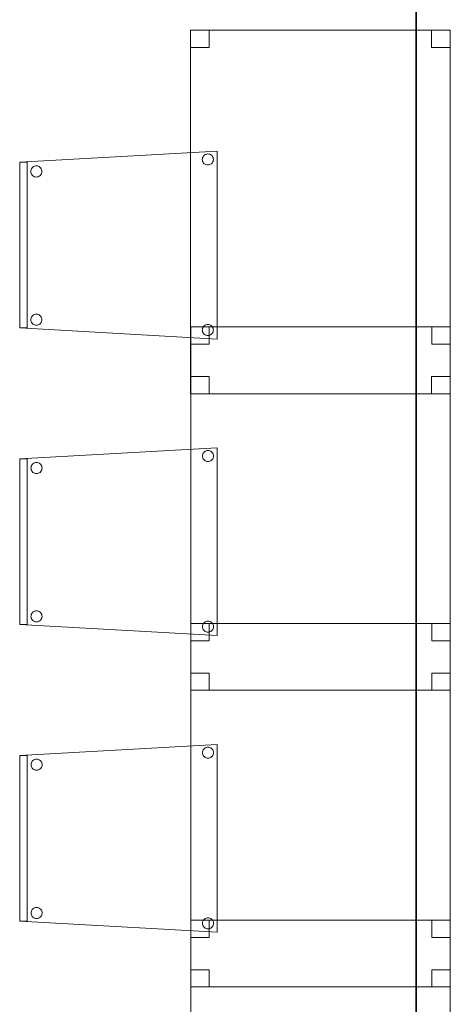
# Model space of a CAD drawing. Header units: metres. Extents: x 391.1 to 430.4, y 12.7 to 28.4.
# Tile 22 of 168: x 399.7 to 400.8, y 14.9 to 17.5. Entities that reach past the tile are written whole.
import ezdxf

# ---------------------------------------------------------------- set-up
doc = ezdxf.new("R2010")
doc.units = ezdxf.units.M
doc.layers.add('01_SUELOS', color=7, linetype='Continuous', lineweight=25, true_color=0x007f00)
doc.layers.add('02_MOBILIARIO', color=7, linetype='Continuous', lineweight=18)
doc.layers.add('A-DETL-____-MBND', color=7, linetype='Continuous', lineweight=18)

# ---------------------------------------------------------------- blocks, each defined once
blk = doc.blocks.new('Family - Forjat PS-1-153576-02_PCI_P0')
at = {"layer": '01_SUELOS', "color": 9, "true_color": 0xaad4aa}
for p, q in [((9.3567, 0), (9.3567, 14.0532)), ((9.3567, 14.0532), (9.3567, 0))]:
    blk.add_line(p, q, dxfattribs=at)
blk = doc.blocks.new('Family - Taula 80X70_PB-155372-02_PCI_P0')
at = {"layer": 'A-DETL-____-MBND', "color": 253, "true_color": 0xaaaaaa}
for p, q in [((0, 0), (0, 0.98)), ((0, 0.98), (0.7001, 0.98)), ((0.7001, 0.98), (0, 0.98)), ((0, 0.98), (0, 0)), ((0, 0.9336), (0, 0.98)), ((0, 0.98), (0.05, 0.98)), ((0.05, 0.98), (0, 0.98)), ((0, 0.98), (0, 0.9336)), ((0.05, 0.98), (0.05, 0.9336)), ((0.05, 0.9336), (0.05, 0.98)), ((0.6501, 0.9336), (0.6501, 0.98)), ((0.6501, 0.98), (0.7001, 0.98)), ((0.7001, 0.98), (0.6501, 0.98)), ((0.6501, 0.98), (0.6501, 0.9336)), ((0.7001, 0.98), (0.7001, 0)), ((0.7001, 0), (0.7001, 0.98)), ((0.7001, 0.98), (0.7001, 0.9336)), ((0.7001, 0.9336), (0.7001, 0.98)), ((0.05, 0.9336), (0, 0.9336)), ((0, 0.9336), (0.05, 0.9336)), ((0.7001, 0.9336), (0.6501, 0.9336)), ((0.6501, 0.9336), (0.7001, 0.9336)), ((0, 0), (0, 0.0464)), ((0, 0.0464), (0.05, 0.0464)), ((0.05, 0.0464), (0, 0.0464)), ((0, 0.0464), (0, 0)), ((0.05, 0.0464), (0.05, 0)), ((0.05, 0), (0.05, 0.0464)), ((0.6501, 0), (0.6501, 0.0464)), ((0.6501, 0.0464), (0.7001, 0.0464)), ((0.7001, 0.0464), (0.6501, 0.0464)), ((0.6501, 0.0464), (0.6501, 0)), ((0.7001, 0.0464), (0.7001, 0)), ((0.7001, 0), (0.7001, 0.0464)), ((0.7001, 0), (0, 0)), ((0.05, 0), (0, 0)), ((0, 0), (0.05, 0)), ((0.7001, 0), (0.6501, 0)), ((0.6501, 0), (0.7001, 0)), ((0, 0), (0.7001, 0))]:
    blk.add_line(p, q, dxfattribs=at)
blk = doc.blocks.new('Family - Taula 80X70_PB-155393-02_PCI_P0')
at = {"layer": 'A-DETL-____-MBND', "color": 253, "true_color": 0xaaaaaa}
for p, q in [((0, 0), (0, 0.98)), ((0, 0.98), (0.7001, 0.98)), ((0.7001, 0.98), (0, 0.98)), ((0, 0.98), (0, 0)), ((0, 0.9336), (0, 0.98)), ((0, 0.98), (0.05, 0.98)), ((0.05, 0.98), (0, 0.98)), ((0, 0.98), (0, 0.9336)), ((0.05, 0.98), (0.05, 0.9336)), ((0.05, 0.9336), (0.05, 0.98)), ((0.6501, 0.9336), (0.6501, 0.98)), ((0.6501, 0.98), (0.7001, 0.98)), ((0.7001, 0.98), (0.6501, 0.98)), ((0.6501, 0.98), (0.6501, 0.9336)), ((0.7001, 0.98), (0.7001, 0)), ((0.7001, 0), (0.7001, 0.98)), ((0.7001, 0.98), (0.7001, 0.9336)), ((0.7001, 0.9336), (0.7001, 0.98)), ((0.05, 0.9336), (0, 0.9336)), ((0, 0.9336), (0.05, 0.9336)), ((0.7001, 0.9336), (0.6501, 0.9336)), ((0.6501, 0.9336), (0.7001, 0.9336)), ((0, 0), (0, 0.0464)), ((0, 0.0464), (0.05, 0.0464)), ((0.05, 0.0464), (0, 0.0464)), ((0, 0.0464), (0, 0)), ((0.05, 0.0464), (0.05, 0)), ((0.05, 0), (0.05, 0.0464)), ((0.6501, 0), (0.6501, 0.0464)), ((0.6501, 0.0464), (0.7001, 0.0464)), ((0.7001, 0.0464), (0.6501, 0.0464)), ((0.6501, 0.0464), (0.6501, 0)), ((0.7001, 0.0464), (0.7001, 0)), ((0.7001, 0), (0.7001, 0.0464)), ((0.7001, 0), (0, 0)), ((0.05, 0), (0, 0)), ((0, 0), (0.05, 0)), ((0.7001, 0), (0.6501, 0)), ((0.6501, 0), (0.7001, 0)), ((0, 0), (0.7001, 0))]:
    blk.add_line(p, q, dxfattribs=at)
blk = doc.blocks.new('Family - Cadira confident_PB-155399-02_PCI_P0')
at = {"layer": 'A-DETL-____-MBND', "color": 253, "true_color": 0xaaaaaa}
for p, q in [((0, 0.4765), (0.5326, 0.5065)), ((0.5326, 0.5065), (0, 0.4765)), ((0.5326, 0.5065), (0.5326, 0)), ((0.5326, 0), (0.5326, 0.5065)), ((0.4926, 0.4842), (0.4928, 0.4868)), ((0.4928, 0.4868), (0.4926, 0.4842)), ((0.4928, 0.4816), (0.4926, 0.4842)), ((0.4926, 0.4842), (0.4928, 0.4816)), ((0.4928, 0.4868), (0.4935, 0.4893)), ((0.4935, 0.4893), (0.4928, 0.4868)), ((0.4935, 0.4791), (0.4928, 0.4816)), ((0.4928, 0.4816), (0.4935, 0.4791)), ((0.4935, 0.4893), (0.4946, 0.4917)), ((0.4946, 0.4917), (0.4935, 0.4893)), ((0.4946, 0.4768), (0.4935, 0.4791)), ((0.4935, 0.4791), (0.4946, 0.4768)), ((0.4946, 0.4917), (0.4961, 0.4938)), ((0.4961, 0.4938), (0.4946, 0.4917)), ((0.4961, 0.4938), (0.4979, 0.4957)), ((0.4979, 0.4957), (0.4961, 0.4938)), ((0.4979, 0.4957), (0.5, 0.4972)), ((0.5, 0.4972), (0.4979, 0.4957)), ((0.5, 0.4972), (0.5024, 0.4983)), ((0.5024, 0.4983), (0.5, 0.4972)), ((0.5024, 0.4983), (0.5049, 0.4989)), ((0.5049, 0.4989), (0.5024, 0.4983)), ((0.5049, 0.4989), (0.5075, 0.4992)), ((0.5075, 0.4992), (0.5049, 0.4989)), ((0.5075, 0.4992), (0.5101, 0.4989)), ((0.5101, 0.4989), (0.5075, 0.4992)), ((0.5101, 0.4989), (0.5126, 0.4983)), ((0.5126, 0.4983), (0.5101, 0.4989)), ((0.5126, 0.4983), (0.515, 0.4972)), ((0.515, 0.4972), (0.5126, 0.4983)), ((0.515, 0.4972), (0.5171, 0.4957)), ((0.5171, 0.4957), (0.515, 0.4972)), ((0.5171, 0.4957), (0.519, 0.4938)), ((0.519, 0.4938), (0.5171, 0.4957)), ((0.519, 0.4938), (0.5204, 0.4917)), ((0.5204, 0.4917), (0.519, 0.4938)), ((0.5204, 0.4917), (0.5215, 0.4893)), ((0.5215, 0.4893), (0.5204, 0.4917)), ((0.5215, 0.4791), (0.5204, 0.4768)), ((0.5204, 0.4768), (0.5215, 0.4791)), ((0.5215, 0.4893), (0.5222, 0.4868)), ((0.5222, 0.4868), (0.5215, 0.4893)), ((0.5222, 0.4816), (0.5215, 0.4791)), ((0.5215, 0.4791), (0.5222, 0.4816)), ((0.5222, 0.4868), (0.5224, 0.4842)), ((0.5224, 0.4842), (0.5222, 0.4868)), ((0.5224, 0.4842), (0.5222, 0.4816)), ((0.5222, 0.4816), (0.5224, 0.4842)), ((0, 0.4765), (0.02, 0.4765)), ((0, 0.03), (0, 0.4765)), ((0.02, 0.4765), (0, 0.4765)), ((0, 0.4765), (0, 0.03)), ((0, 0.03), (0, 0.4765)), ((0, 0.4765), (0, 0.03)), ((0.02, 0.4765), (0.02, 0.03)), ((0.02, 0.03), (0.02, 0.4765)), ((0.0302, 0.4519), (0.0304, 0.4545)), ((0.0304, 0.4545), (0.0302, 0.4519)), ((0.0304, 0.4493), (0.0302, 0.4519)), ((0.0302, 0.4519), (0.0304, 0.4493)), ((0.0304, 0.4545), (0.0311, 0.457)), ((0.0311, 0.457), (0.0304, 0.4545)), ((0.0311, 0.457), (0.0322, 0.4593)), ((0.0322, 0.4593), (0.0311, 0.457)), ((0.0322, 0.4593), (0.0337, 0.4615)), ((0.0337, 0.4615), (0.0322, 0.4593)), ((0.0337, 0.4615), (0.0355, 0.4633)), ((0.0355, 0.4633), (0.0337, 0.4615)), ((0.0355, 0.4633), (0.0376, 0.4648)), ((0.0376, 0.4648), (0.0355, 0.4633)), ((0.0376, 0.4648), (0.04, 0.4659)), ((0.04, 0.4659), (0.0376, 0.4648)), ((0.04, 0.4659), (0.0425, 0.4666)), ((0.0425, 0.4666), (0.04, 0.4659)), ((0.0425, 0.4666), (0.0451, 0.4668)), ((0.0451, 0.4668), (0.0425, 0.4666)), ((0.0451, 0.4668), (0.0477, 0.4666)), ((0.0477, 0.4666), (0.0451, 0.4668)), ((0.0477, 0.4666), (0.0502, 0.4659)), ((0.0502, 0.4659), (0.0477, 0.4666)), ((0.0502, 0.4659), (0.0526, 0.4648)), ((0.0526, 0.4648), (0.0502, 0.4659)), ((0.0526, 0.4648), (0.0547, 0.4633)), ((0.0547, 0.4633), (0.0526, 0.4648)), ((0.0547, 0.4633), (0.0565, 0.4615)), ((0.0565, 0.4615), (0.0547, 0.4633)), ((0.0565, 0.4615), (0.058, 0.4593)), ((0.058, 0.4593), (0.0565, 0.4615)), ((0.058, 0.4593), (0.0591, 0.457)), ((0.0591, 0.457), (0.058, 0.4593)), ((0.0591, 0.457), (0.0598, 0.4545)), ((0.0598, 0.4545), (0.0591, 0.457)), ((0.0598, 0.4545), (0.06, 0.4519)), ((0.06, 0.4519), (0.0598, 0.4545)), ((0.06, 0.4519), (0.0598, 0.4493)), ((0.0598, 0.4493), (0.06, 0.4519)), ((0.4961, 0.4746), (0.4946, 0.4768)), ((0.4946, 0.4768), (0.4961, 0.4746)), ((0.4979, 0.4728), (0.4961, 0.4746)), ((0.4961, 0.4746), (0.4979, 0.4728)), ((0.5, 0.4713), (0.4979, 0.4728)), ((0.4979, 0.4728), (0.5, 0.4713)), ((0.5024, 0.4702), (0.5, 0.4713)), ((0.5, 0.4713), (0.5024, 0.4702)), ((0.5049, 0.4695), (0.5024, 0.4702)), ((0.5024, 0.4702), (0.5049, 0.4695)), ((0.5075, 0.4693), (0.5049, 0.4695)), ((0.5049, 0.4695), (0.5075, 0.4693)), ((0.5101, 0.4695), (0.5075, 0.4693)), ((0.5075, 0.4693), (0.5101, 0.4695)), ((0.5126, 0.4702), (0.5101, 0.4695)), ((0.5101, 0.4695), (0.5126, 0.4702)), ((0.515, 0.4713), (0.5126, 0.4702)), ((0.5126, 0.4702), (0.515, 0.4713)), ((0.5171, 0.4728), (0.515, 0.4713)), ((0.515, 0.4713), (0.5171, 0.4728)), ((0.519, 0.4746), (0.5171, 0.4728)), ((0.5171, 0.4728), (0.519, 0.4746)), ((0.5204, 0.4768), (0.519, 0.4746)), ((0.519, 0.4746), (0.5204, 0.4768)), ((0.0311, 0.4468), (0.0304, 0.4493)), ((0.0304, 0.4493), (0.0311, 0.4468)), ((0.0322, 0.4444), (0.0311, 0.4468)), ((0.0311, 0.4468), (0.0322, 0.4444)), ((0.0337, 0.4423), (0.0322, 0.4444)), ((0.0322, 0.4444), (0.0337, 0.4423)), ((0.0355, 0.4404), (0.0337, 0.4423)), ((0.0337, 0.4423), (0.0355, 0.4404)), ((0.0376, 0.4389), (0.0355, 0.4404)), ((0.0355, 0.4404), (0.0376, 0.4389)), ((0.04, 0.4378), (0.0376, 0.4389)), ((0.0376, 0.4389), (0.04, 0.4378)), ((0.0425, 0.4372), (0.04, 0.4378)), ((0.04, 0.4378), (0.0425, 0.4372)), ((0.0451, 0.4369), (0.0425, 0.4372)), ((0.0425, 0.4372), (0.0451, 0.4369)), ((0.0477, 0.4372), (0.0451, 0.4369)), ((0.0451, 0.4369), (0.0477, 0.4372)), ((0.0502, 0.4378), (0.0477, 0.4372)), ((0.0477, 0.4372), (0.0502, 0.4378)), ((0.0526, 0.4389), (0.0502, 0.4378)), ((0.0502, 0.4378), (0.0526, 0.4389)), ((0.0547, 0.4404), (0.0526, 0.4389)), ((0.0526, 0.4389), (0.0547, 0.4404)), ((0.0565, 0.4423), (0.0547, 0.4404)), ((0.0547, 0.4404), (0.0565, 0.4423)), ((0.058, 0.4444), (0.0565, 0.4423)), ((0.0565, 0.4423), (0.058, 0.4444)), ((0.0591, 0.4468), (0.058, 0.4444)), ((0.058, 0.4444), (0.0591, 0.4468)), ((0.0598, 0.4493), (0.0591, 0.4468)), ((0.0591, 0.4468), (0.0598, 0.4493)), ((0.0302, 0.0519), (0.0304, 0.0545)), ((0.0304, 0.0545), (0.0302, 0.0519)), ((0.0304, 0.0545), (0.0311, 0.057)), ((0.0311, 0.057), (0.0304, 0.0545)), ((0.0311, 0.057), (0.0322, 0.0593)), ((0.0322, 0.0593), (0.0311, 0.057)), ((0.0322, 0.0593), (0.0337, 0.0615)), ((0.0337, 0.0615), (0.0322, 0.0593)), ((0.0337, 0.0615), (0.0355, 0.0633)), ((0.0355, 0.0633), (0.0337, 0.0615)), ((0.0355, 0.0633), (0.0376, 0.0648)), ((0.0376, 0.0648), (0.0355, 0.0633)), ((0.0376, 0.0648), (0.04, 0.0659)), ((0.04, 0.0659), (0.0376, 0.0648)), ((0.04, 0.0659), (0.0425, 0.0666)), ((0.0425, 0.0666), (0.04, 0.0659)), ((0.0425, 0.0666), (0.0451, 0.0668)), ((0.0451, 0.0668), (0.0425, 0.0666)), ((0.0451, 0.0668), (0.0477, 0.0666)), ((0.0477, 0.0666), (0.0451, 0.0668)), ((0.0477, 0.0666), (0.0502, 0.0659)), ((0.0502, 0.0659), (0.0477, 0.0666)), ((0.0502, 0.0659), (0.0526, 0.0648)), ((0.0526, 0.0648), (0.0502, 0.0659)), ((0.0526, 0.0648), (0.0547, 0.0633)), ((0.0547, 0.0633), (0.0526, 0.0648)), ((0.0547, 0.0633), (0.0565, 0.0615)), ((0.0565, 0.0615), (0.0547, 0.0633)), ((0.0565, 0.0615), (0.058, 0.0593)), ((0.058, 0.0593), (0.0565, 0.0615)), ((0.058, 0.0593), (0.0591, 0.057)), ((0.0591, 0.057), (0.058, 0.0593)), ((0.0591, 0.057), (0.0598, 0.0545)), ((0.0598, 0.0545), (0.0591, 0.057)), ((0.0598, 0.0545), (0.06, 0.0519)), ((0.06, 0.0519), (0.0598, 0.0545)), ((0.02, 0.03), (0, 0.03)), ((0, 0.03), (0.02, 0.03)), ((0.5326, 0), (0, 0.03)), ((0, 0.03), (0.5326, 0)), ((0.0304, 0.0493), (0.0302, 0.0519)), ((0.0302, 0.0519), (0.0304, 0.0493)), ((0.0311, 0.0468), (0.0304, 0.0493)), ((0.0304, 0.0493), (0.0311, 0.0468)), ((0.0322, 0.0444), (0.0311, 0.0468)), ((0.0311, 0.0468), (0.0322, 0.0444)), ((0.0337, 0.0423), (0.0322, 0.0444)), ((0.0322, 0.0444), (0.0337, 0.0423)), ((0.0355, 0.0404), (0.0337, 0.0423)), ((0.0337, 0.0423), (0.0355, 0.0404)), ((0.0376, 0.0389), (0.0355, 0.0404)), ((0.0355, 0.0404), (0.0376, 0.0389)), ((0.04, 0.0378), (0.0376, 0.0389)), ((0.0376, 0.0389), (0.04, 0.0378)), ((0.0425, 0.0372), (0.04, 0.0378)), ((0.04, 0.0378), (0.0425, 0.0372)), ((0.0451, 0.0369), (0.0425, 0.0372)), ((0.0425, 0.0372), (0.0451, 0.0369)), ((0.0477, 0.0372), (0.0451, 0.0369)), ((0.0451, 0.0369), (0.0477, 0.0372)), ((0.0502, 0.0378), (0.0477, 0.0372)), ((0.0477, 0.0372), (0.0502, 0.0378)), ((0.0526, 0.0389), (0.0502, 0.0378)), ((0.0502, 0.0378), (0.0526, 0.0389)), ((0.0547, 0.0404), (0.0526, 0.0389)), ((0.0526, 0.0389), (0.0547, 0.0404)), ((0.0565, 0.0423), (0.0547, 0.0404)), ((0.0547, 0.0404), (0.0565, 0.0423)), ((0.058, 0.0444), (0.0565, 0.0423)), ((0.0565, 0.0423), (0.058, 0.0444)), ((0.0591, 0.0468), (0.058, 0.0444)), ((0.058, 0.0444), (0.0591, 0.0468)), ((0.0598, 0.0493), (0.0591, 0.0468)), ((0.0591, 0.0468), (0.0598, 0.0493)), ((0.06, 0.0519), (0.0598, 0.0493)), ((0.0598, 0.0493), (0.06, 0.0519)), ((0.4926, 0.0242), (0.4928, 0.0268)), ((0.4928, 0.0268), (0.4926, 0.0242)), ((0.4928, 0.0268), (0.4935, 0.0293)), ((0.4935, 0.0293), (0.4928, 0.0268)), ((0.4935, 0.0293), (0.4946, 0.0317)), ((0.4946, 0.0317), (0.4935, 0.0293)), ((0.4946, 0.0317), (0.4961, 0.0338)), ((0.4961, 0.0338), (0.4946, 0.0317)), ((0.4961, 0.0338), (0.4979, 0.0357)), ((0.4979, 0.0357), (0.4961, 0.0338)), ((0.4979, 0.0357), (0.5, 0.0372)), ((0.5, 0.0372), (0.4979, 0.0357)), ((0.5, 0.0372), (0.5024, 0.0383)), ((0.5024, 0.0383), (0.5, 0.0372)), ((0.5024, 0.0383), (0.5049, 0.0389)), ((0.5049, 0.0389), (0.5024, 0.0383)), ((0.5049, 0.0389), (0.5075, 0.0392)), ((0.5075, 0.0392), (0.5049, 0.0389)), ((0.5075, 0.0392), (0.5101, 0.0389)), ((0.5101, 0.0389), (0.5075, 0.0392)), ((0.5101, 0.0389), (0.5126, 0.0383)), ((0.5126, 0.0383), (0.5101, 0.0389)), ((0.5126, 0.0383), (0.515, 0.0372)), ((0.515, 0.0372), (0.5126, 0.0383)), ((0.515, 0.0372), (0.5171, 0.0357)), ((0.5171, 0.0357), (0.515, 0.0372)), ((0.5171, 0.0357), (0.519, 0.0338)), ((0.519, 0.0338), (0.5171, 0.0357)), ((0.519, 0.0338), (0.5204, 0.0317)), ((0.5204, 0.0317), (0.519, 0.0338)), ((0.5204, 0.0317), (0.5215, 0.0293)), ((0.5215, 0.0293), (0.5204, 0.0317)), ((0.5215, 0.0293), (0.5222, 0.0268)), ((0.5222, 0.0268), (0.5215, 0.0293)), ((0.5222, 0.0268), (0.5224, 0.0242)), ((0.5224, 0.0242), (0.5222, 0.0268)), ((0.4928, 0.0216), (0.4926, 0.0242)), ((0.4926, 0.0242), (0.4928, 0.0216)), ((0.4935, 0.0191), (0.4928, 0.0216)), ((0.4928, 0.0216), (0.4935, 0.0191)), ((0.4946, 0.0168), (0.4935, 0.0191)), ((0.4935, 0.0191), (0.4946, 0.0168)), ((0.4961, 0.0146), (0.4946, 0.0168)), ((0.4946, 0.0168), (0.4961, 0.0146)), ((0.4979, 0.0128), (0.4961, 0.0146)), ((0.4961, 0.0146), (0.4979, 0.0128)), ((0.5, 0.0113), (0.4979, 0.0128)), ((0.4979, 0.0128), (0.5, 0.0113)), ((0.5024, 0.0102), (0.5, 0.0113)), ((0.5, 0.0113), (0.5024, 0.0102)), ((0.5049, 0.0095), (0.5024, 0.0102)), ((0.5024, 0.0102), (0.5049, 0.0095)), ((0.5075, 0.0093), (0.5049, 0.0095)), ((0.5049, 0.0095), (0.5075, 0.0093)), ((0.5101, 0.0095), (0.5075, 0.0093)), ((0.5075, 0.0093), (0.5101, 0.0095)), ((0.5126, 0.0102), (0.5101, 0.0095)), ((0.5101, 0.0095), (0.5126, 0.0102)), ((0.515, 0.0113), (0.5126, 0.0102)), ((0.5126, 0.0102), (0.515, 0.0113)), ((0.5171, 0.0128), (0.515, 0.0113)), ((0.515, 0.0113), (0.5171, 0.0128)), ((0.519, 0.0146), (0.5171, 0.0128)), ((0.5171, 0.0128), (0.519, 0.0146)), ((0.5204, 0.0168), (0.519, 0.0146)), ((0.519, 0.0146), (0.5204, 0.0168)), ((0.5215, 0.0191), (0.5204, 0.0168)), ((0.5204, 0.0168), (0.5215, 0.0191)), ((0.5222, 0.0216), (0.5215, 0.0191)), ((0.5215, 0.0191), (0.5222, 0.0216)), ((0.5224, 0.0242), (0.5222, 0.0216)), ((0.5222, 0.0216), (0.5224, 0.0242))]:
    blk.add_line(p, q, dxfattribs=at)
blk = doc.blocks.new('Family - Cadira confident_PB-155411-02_PCI_P0')
at = {"layer": 'A-DETL-____-MBND', "color": 253, "true_color": 0xaaaaaa}
for p, q in [((0, 0.4765), (0.5326, 0.5065)), ((0.5326, 0.5065), (0, 0.4765)), ((0.5326, 0.5065), (0.5326, 0)), ((0.5326, 0), (0.5326, 0.5065)), ((0.4926, 0.4842), (0.4928, 0.4868)), ((0.4928, 0.4868), (0.4926, 0.4842)), ((0.4928, 0.4816), (0.4926, 0.4842)), ((0.4926, 0.4842), (0.4928, 0.4816)), ((0.4928, 0.4868), (0.4935, 0.4893)), ((0.4935, 0.4893), (0.4928, 0.4868)), ((0.4935, 0.4791), (0.4928, 0.4816)), ((0.4928, 0.4816), (0.4935, 0.4791)), ((0.4935, 0.4893), (0.4946, 0.4917)), ((0.4946, 0.4917), (0.4935, 0.4893)), ((0.4946, 0.4768), (0.4935, 0.4791)), ((0.4935, 0.4791), (0.4946, 0.4768)), ((0.4946, 0.4917), (0.4961, 0.4938)), ((0.4961, 0.4938), (0.4946, 0.4917)), ((0.4961, 0.4938), (0.4979, 0.4957)), ((0.4979, 0.4957), (0.4961, 0.4938)), ((0.4979, 0.4957), (0.5, 0.4972)), ((0.5, 0.4972), (0.4979, 0.4957)), ((0.5, 0.4972), (0.5024, 0.4983)), ((0.5024, 0.4983), (0.5, 0.4972)), ((0.5024, 0.4983), (0.5049, 0.4989)), ((0.5049, 0.4989), (0.5024, 0.4983)), ((0.5049, 0.4989), (0.5075, 0.4992)), ((0.5075, 0.4992), (0.5049, 0.4989)), ((0.5075, 0.4992), (0.5101, 0.4989)), ((0.5101, 0.4989), (0.5075, 0.4992)), ((0.5101, 0.4989), (0.5126, 0.4983)), ((0.5126, 0.4983), (0.5101, 0.4989)), ((0.5126, 0.4983), (0.515, 0.4972)), ((0.515, 0.4972), (0.5126, 0.4983)), ((0.515, 0.4972), (0.5171, 0.4957)), ((0.5171, 0.4957), (0.515, 0.4972)), ((0.5171, 0.4957), (0.519, 0.4938)), ((0.519, 0.4938), (0.5171, 0.4957)), ((0.519, 0.4938), (0.5204, 0.4917)), ((0.5204, 0.4917), (0.519, 0.4938)), ((0.5204, 0.4917), (0.5215, 0.4893)), ((0.5215, 0.4893), (0.5204, 0.4917)), ((0.5215, 0.4791), (0.5204, 0.4768)), ((0.5204, 0.4768), (0.5215, 0.4791)), ((0.5215, 0.4893), (0.5222, 0.4868)), ((0.5222, 0.4868), (0.5215, 0.4893)), ((0.5222, 0.4816), (0.5215, 0.4791)), ((0.5215, 0.4791), (0.5222, 0.4816)), ((0.5222, 0.4868), (0.5224, 0.4842)), ((0.5224, 0.4842), (0.5222, 0.4868)), ((0.5224, 0.4842), (0.5222, 0.4816)), ((0.5222, 0.4816), (0.5224, 0.4842)), ((0, 0.03), (0, 0.4765)), ((0, 0.4765), (0, 0.03)), ((0, 0.4765), (0.02, 0.4765)), ((0, 0.03), (0, 0.4765)), ((0.02, 0.4765), (0, 0.4765)), ((0, 0.4765), (0, 0.03)), ((0.02, 0.4765), (0.02, 0.03)), ((0.02, 0.03), (0.02, 0.4765)), ((0.0302, 0.4519), (0.0304, 0.4545)), ((0.0304, 0.4545), (0.0302, 0.4519)), ((0.0304, 0.4493), (0.0302, 0.4519)), ((0.0302, 0.4519), (0.0304, 0.4493)), ((0.0304, 0.4545), (0.0311, 0.457)), ((0.0311, 0.457), (0.0304, 0.4545)), ((0.0311, 0.457), (0.0322, 0.4593)), ((0.0322, 0.4593), (0.0311, 0.457)), ((0.0322, 0.4593), (0.0337, 0.4615)), ((0.0337, 0.4615), (0.0322, 0.4593)), ((0.0337, 0.4615), (0.0355, 0.4633)), ((0.0355, 0.4633), (0.0337, 0.4615)), ((0.0355, 0.4633), (0.0376, 0.4648)), ((0.0376, 0.4648), (0.0355, 0.4633)), ((0.0376, 0.4648), (0.04, 0.4659)), ((0.04, 0.4659), (0.0376, 0.4648)), ((0.04, 0.4659), (0.0425, 0.4666)), ((0.0425, 0.4666), (0.04, 0.4659)), ((0.0425, 0.4666), (0.0451, 0.4668)), ((0.0451, 0.4668), (0.0425, 0.4666)), ((0.0451, 0.4668), (0.0477, 0.4666)), ((0.0477, 0.4666), (0.0451, 0.4668)), ((0.0477, 0.4666), (0.0502, 0.4659)), ((0.0502, 0.4659), (0.0477, 0.4666)), ((0.0502, 0.4659), (0.0526, 0.4648)), ((0.0526, 0.4648), (0.0502, 0.4659)), ((0.0526, 0.4648), (0.0547, 0.4633)), ((0.0547, 0.4633), (0.0526, 0.4648)), ((0.0547, 0.4633), (0.0565, 0.4615)), ((0.0565, 0.4615), (0.0547, 0.4633)), ((0.0565, 0.4615), (0.058, 0.4593)), ((0.058, 0.4593), (0.0565, 0.4615)), ((0.058, 0.4593), (0.0591, 0.457)), ((0.0591, 0.457), (0.058, 0.4593)), ((0.0591, 0.457), (0.0598, 0.4545)), ((0.0598, 0.4545), (0.0591, 0.457)), ((0.0598, 0.4545), (0.06, 0.4519)), ((0.06, 0.4519), (0.0598, 0.4545)), ((0.06, 0.4519), (0.0598, 0.4493)), ((0.0598, 0.4493), (0.06, 0.4519)), ((0.4961, 0.4746), (0.4946, 0.4768)), ((0.4946, 0.4768), (0.4961, 0.4746)), ((0.4979, 0.4728), (0.4961, 0.4746)), ((0.4961, 0.4746), (0.4979, 0.4728)), ((0.5, 0.4713), (0.4979, 0.4728)), ((0.4979, 0.4728), (0.5, 0.4713)), ((0.5024, 0.4702), (0.5, 0.4713)), ((0.5, 0.4713), (0.5024, 0.4702)), ((0.5049, 0.4695), (0.5024, 0.4702)), ((0.5024, 0.4702), (0.5049, 0.4695)), ((0.5075, 0.4693), (0.5049, 0.4695)), ((0.5049, 0.4695), (0.5075, 0.4693)), ((0.5101, 0.4695), (0.5075, 0.4693)), ((0.5075, 0.4693), (0.5101, 0.4695)), ((0.5126, 0.4702), (0.5101, 0.4695)), ((0.5101, 0.4695), (0.5126, 0.4702)), ((0.515, 0.4713), (0.5126, 0.4702)), ((0.5126, 0.4702), (0.515, 0.4713)), ((0.5171, 0.4728), (0.515, 0.4713)), ((0.515, 0.4713), (0.5171, 0.4728)), ((0.519, 0.4746), (0.5171, 0.4728)), ((0.5171, 0.4728), (0.519, 0.4746)), ((0.5204, 0.4768), (0.519, 0.4746)), ((0.519, 0.4746), (0.5204, 0.4768)), ((0.0311, 0.4468), (0.0304, 0.4493)), ((0.0304, 0.4493), (0.0311, 0.4468)), ((0.0322, 0.4444), (0.0311, 0.4468)), ((0.0311, 0.4468), (0.0322, 0.4444)), ((0.0337, 0.4423), (0.0322, 0.4444)), ((0.0322, 0.4444), (0.0337, 0.4423)), ((0.0355, 0.4404), (0.0337, 0.4423)), ((0.0337, 0.4423), (0.0355, 0.4404)), ((0.0376, 0.4389), (0.0355, 0.4404)), ((0.0355, 0.4404), (0.0376, 0.4389)), ((0.04, 0.4378), (0.0376, 0.4389)), ((0.0376, 0.4389), (0.04, 0.4378)), ((0.0425, 0.4372), (0.04, 0.4378)), ((0.04, 0.4378), (0.0425, 0.4372)), ((0.0451, 0.4369), (0.0425, 0.4372)), ((0.0425, 0.4372), (0.0451, 0.4369)), ((0.0477, 0.4372), (0.0451, 0.4369)), ((0.0451, 0.4369), (0.0477, 0.4372)), ((0.0502, 0.4378), (0.0477, 0.4372)), ((0.0477, 0.4372), (0.0502, 0.4378)), ((0.0526, 0.4389), (0.0502, 0.4378)), ((0.0502, 0.4378), (0.0526, 0.4389)), ((0.0547, 0.4404), (0.0526, 0.4389)), ((0.0526, 0.4389), (0.0547, 0.4404)), ((0.0565, 0.4423), (0.0547, 0.4404)), ((0.0547, 0.4404), (0.0565, 0.4423)), ((0.058, 0.4444), (0.0565, 0.4423)), ((0.0565, 0.4423), (0.058, 0.4444)), ((0.0591, 0.4468), (0.058, 0.4444)), ((0.058, 0.4444), (0.0591, 0.4468)), ((0.0598, 0.4493), (0.0591, 0.4468)), ((0.0591, 0.4468), (0.0598, 0.4493)), ((0.0302, 0.0519), (0.0304, 0.0545)), ((0.0304, 0.0545), (0.0302, 0.0519)), ((0.0304, 0.0545), (0.0311, 0.057)), ((0.0311, 0.057), (0.0304, 0.0545)), ((0.0311, 0.057), (0.0322, 0.0593)), ((0.0322, 0.0593), (0.0311, 0.057)), ((0.0322, 0.0593), (0.0337, 0.0615)), ((0.0337, 0.0615), (0.0322, 0.0593)), ((0.0337, 0.0615), (0.0355, 0.0633)), ((0.0355, 0.0633), (0.0337, 0.0615)), ((0.0355, 0.0633), (0.0376, 0.0648)), ((0.0376, 0.0648), (0.0355, 0.0633)), ((0.0376, 0.0648), (0.04, 0.0659)), ((0.04, 0.0659), (0.0376, 0.0648)), ((0.04, 0.0659), (0.0425, 0.0666)), ((0.0425, 0.0666), (0.04, 0.0659)), ((0.0425, 0.0666), (0.0451, 0.0668)), ((0.0451, 0.0668), (0.0425, 0.0666)), ((0.0451, 0.0668), (0.0477, 0.0666)), ((0.0477, 0.0666), (0.0451, 0.0668)), ((0.0477, 0.0666), (0.0502, 0.0659)), ((0.0502, 0.0659), (0.0477, 0.0666)), ((0.0502, 0.0659), (0.0526, 0.0648)), ((0.0526, 0.0648), (0.0502, 0.0659)), ((0.0526, 0.0648), (0.0547, 0.0633)), ((0.0547, 0.0633), (0.0526, 0.0648)), ((0.0547, 0.0633), (0.0565, 0.0615)), ((0.0565, 0.0615), (0.0547, 0.0633)), ((0.0565, 0.0615), (0.058, 0.0593)), ((0.058, 0.0593), (0.0565, 0.0615)), ((0.058, 0.0593), (0.0591, 0.057)), ((0.0591, 0.057), (0.058, 0.0593)), ((0.0591, 0.057), (0.0598, 0.0545)), ((0.0598, 0.0545), (0.0591, 0.057)), ((0.0598, 0.0545), (0.06, 0.0519)), ((0.06, 0.0519), (0.0598, 0.0545)), ((0.5326, 0), (0, 0.03)), ((0, 0.03), (0.5326, 0)), ((0.02, 0.03), (0, 0.03)), ((0, 0.03), (0.02, 0.03)), ((0.0304, 0.0493), (0.0302, 0.0519)), ((0.0302, 0.0519), (0.0304, 0.0493)), ((0.0311, 0.0468), (0.0304, 0.0493)), ((0.0304, 0.0493), (0.0311, 0.0468)), ((0.0322, 0.0444), (0.0311, 0.0468)), ((0.0311, 0.0468), (0.0322, 0.0444)), ((0.0337, 0.0423), (0.0322, 0.0444)), ((0.0322, 0.0444), (0.0337, 0.0423)), ((0.0355, 0.0404), (0.0337, 0.0423)), ((0.0337, 0.0423), (0.0355, 0.0404)), ((0.0376, 0.0389), (0.0355, 0.0404)), ((0.0355, 0.0404), (0.0376, 0.0389)), ((0.04, 0.0378), (0.0376, 0.0389)), ((0.0376, 0.0389), (0.04, 0.0378)), ((0.0425, 0.0372), (0.04, 0.0378)), ((0.04, 0.0378), (0.0425, 0.0372)), ((0.0451, 0.0369), (0.0425, 0.0372)), ((0.0425, 0.0372), (0.0451, 0.0369)), ((0.0477, 0.0372), (0.0451, 0.0369)), ((0.0451, 0.0369), (0.0477, 0.0372)), ((0.0502, 0.0378), (0.0477, 0.0372)), ((0.0477, 0.0372), (0.0502, 0.0378)), ((0.0526, 0.0389), (0.0502, 0.0378)), ((0.0502, 0.0378), (0.0526, 0.0389)), ((0.0547, 0.0404), (0.0526, 0.0389)), ((0.0526, 0.0389), (0.0547, 0.0404)), ((0.0565, 0.0423), (0.0547, 0.0404)), ((0.0547, 0.0404), (0.0565, 0.0423)), ((0.058, 0.0444), (0.0565, 0.0423)), ((0.0565, 0.0423), (0.058, 0.0444)), ((0.0591, 0.0468), (0.058, 0.0444)), ((0.058, 0.0444), (0.0591, 0.0468)), ((0.0598, 0.0493), (0.0591, 0.0468)), ((0.0591, 0.0468), (0.0598, 0.0493)), ((0.06, 0.0519), (0.0598, 0.0493)), ((0.0598, 0.0493), (0.06, 0.0519)), ((0.4926, 0.0242), (0.4928, 0.0268)), ((0.4928, 0.0268), (0.4926, 0.0242)), ((0.4928, 0.0268), (0.4935, 0.0293)), ((0.4935, 0.0293), (0.4928, 0.0268)), ((0.4935, 0.0293), (0.4946, 0.0317)), ((0.4946, 0.0317), (0.4935, 0.0293)), ((0.4946, 0.0317), (0.4961, 0.0338)), ((0.4961, 0.0338), (0.4946, 0.0317)), ((0.4961, 0.0338), (0.4979, 0.0357)), ((0.4979, 0.0357), (0.4961, 0.0338)), ((0.4979, 0.0357), (0.5, 0.0372)), ((0.5, 0.0372), (0.4979, 0.0357)), ((0.5, 0.0372), (0.5024, 0.0383)), ((0.5024, 0.0383), (0.5, 0.0372)), ((0.5024, 0.0383), (0.5049, 0.0389)), ((0.5049, 0.0389), (0.5024, 0.0383)), ((0.5049, 0.0389), (0.5075, 0.0392)), ((0.5075, 0.0392), (0.5049, 0.0389)), ((0.5075, 0.0392), (0.5101, 0.0389)), ((0.5101, 0.0389), (0.5075, 0.0392)), ((0.5101, 0.0389), (0.5126, 0.0383)), ((0.5126, 0.0383), (0.5101, 0.0389)), ((0.5126, 0.0383), (0.515, 0.0372)), ((0.515, 0.0372), (0.5126, 0.0383)), ((0.515, 0.0372), (0.5171, 0.0357)), ((0.5171, 0.0357), (0.515, 0.0372)), ((0.5171, 0.0357), (0.519, 0.0338)), ((0.519, 0.0338), (0.5171, 0.0357)), ((0.519, 0.0338), (0.5204, 0.0317)), ((0.5204, 0.0317), (0.519, 0.0338)), ((0.5204, 0.0317), (0.5215, 0.0293)), ((0.5215, 0.0293), (0.5204, 0.0317)), ((0.5215, 0.0293), (0.5222, 0.0268)), ((0.5222, 0.0268), (0.5215, 0.0293)), ((0.5222, 0.0268), (0.5224, 0.0242)), ((0.5224, 0.0242), (0.5222, 0.0268)), ((0.4928, 0.0216), (0.4926, 0.0242)), ((0.4926, 0.0242), (0.4928, 0.0216)), ((0.4935, 0.0191), (0.4928, 0.0216)), ((0.4928, 0.0216), (0.4935, 0.0191)), ((0.4946, 0.0168), (0.4935, 0.0191)), ((0.4935, 0.0191), (0.4946, 0.0168)), ((0.4961, 0.0146), (0.4946, 0.0168)), ((0.4946, 0.0168), (0.4961, 0.0146)), ((0.4979, 0.0128), (0.4961, 0.0146)), ((0.4961, 0.0146), (0.4979, 0.0128)), ((0.5, 0.0113), (0.4979, 0.0128)), ((0.4979, 0.0128), (0.5, 0.0113)), ((0.5024, 0.0102), (0.5, 0.0113)), ((0.5, 0.0113), (0.5024, 0.0102)), ((0.5049, 0.0095), (0.5024, 0.0102)), ((0.5024, 0.0102), (0.5049, 0.0095)), ((0.5075, 0.0093), (0.5049, 0.0095)), ((0.5049, 0.0095), (0.5075, 0.0093)), ((0.5101, 0.0095), (0.5075, 0.0093)), ((0.5075, 0.0093), (0.5101, 0.0095)), ((0.5126, 0.0102), (0.5101, 0.0095)), ((0.5101, 0.0095), (0.5126, 0.0102)), ((0.515, 0.0113), (0.5126, 0.0102)), ((0.5126, 0.0102), (0.515, 0.0113)), ((0.5171, 0.0128), (0.515, 0.0113)), ((0.515, 0.0113), (0.5171, 0.0128)), ((0.519, 0.0146), (0.5171, 0.0128)), ((0.5171, 0.0128), (0.519, 0.0146)), ((0.5204, 0.0168), (0.519, 0.0146)), ((0.519, 0.0146), (0.5204, 0.0168)), ((0.5215, 0.0191), (0.5204, 0.0168)), ((0.5204, 0.0168), (0.5215, 0.0191)), ((0.5222, 0.0216), (0.5215, 0.0191)), ((0.5215, 0.0191), (0.5222, 0.0216)), ((0.5224, 0.0242), (0.5222, 0.0216)), ((0.5222, 0.0216), (0.5224, 0.0242))]:
    blk.add_line(p, q, dxfattribs=at)
blk = doc.blocks.new('Family - Taula 80X70_PB-155531-02_PCI_P0')
at = {"layer": 'A-DETL-____-MBND', "color": 253, "true_color": 0xaaaaaa}
for p, q in [((0, 0.9336), (0, 0.98)), ((0, 0.98), (0.05, 0.98)), ((0.05, 0.98), (0, 0.98)), ((0, 0.98), (0, 0.9336)), ((0, 0), (0, 0.98)), ((0, 0.98), (0.7001, 0.98)), ((0.7001, 0.98), (0, 0.98)), ((0, 0.98), (0, 0)), ((0.05, 0.98), (0.05, 0.9336)), ((0.05, 0.9336), (0.05, 0.98)), ((0.6501, 0.9336), (0.6501, 0.98)), ((0.6501, 0.98), (0.7001, 0.98)), ((0.7001, 0.98), (0.6501, 0.98)), ((0.6501, 0.98), (0.6501, 0.9336)), ((0.7001, 0.98), (0.7001, 0.9336)), ((0.7001, 0.9336), (0.7001, 0.98)), ((0.7001, 0.98), (0.7001, 0)), ((0.7001, 0), (0.7001, 0.98)), ((0.05, 0.9336), (0, 0.9336)), ((0, 0.9336), (0.05, 0.9336)), ((0.7001, 0.9336), (0.6501, 0.9336)), ((0.6501, 0.9336), (0.7001, 0.9336)), ((0, 0), (0, 0.0464)), ((0, 0.0464), (0.05, 0.0464)), ((0.05, 0.0464), (0, 0.0464)), ((0, 0.0464), (0, 0)), ((0.05, 0.0464), (0.05, 0)), ((0.05, 0), (0.05, 0.0464)), ((0.6501, 0), (0.6501, 0.0464)), ((0.6501, 0.0464), (0.7001, 0.0464)), ((0.7001, 0.0464), (0.6501, 0.0464)), ((0.6501, 0.0464), (0.6501, 0)), ((0.7001, 0.0464), (0.7001, 0)), ((0.7001, 0), (0.7001, 0.0464)), ((0.05, 0), (0, 0)), ((0, 0), (0.05, 0)), ((0.7001, 0), (0, 0)), ((0.7001, 0), (0.6501, 0)), ((0.6501, 0), (0.7001, 0)), ((0, 0), (0.7001, 0))]:
    blk.add_line(p, q, dxfattribs=at)
blk = doc.blocks.new('Family - Cadira confident_PB-155814-02_PCI_P0')
at = {"layer": 'A-DETL-____-MBND', "color": 253, "true_color": 0xaaaaaa}
for p, q in [((0, 0.4765), (0.5326, 0.5065)), ((0.5326, 0.5065), (0, 0.4765)), ((0.5326, 0.5065), (0.5326, 0)), ((0.5326, 0), (0.5326, 0.5065)), ((0.4926, 0.4842), (0.4928, 0.4868)), ((0.4928, 0.4868), (0.4926, 0.4842)), ((0.4928, 0.4816), (0.4926, 0.4842)), ((0.4926, 0.4842), (0.4928, 0.4816)), ((0.4928, 0.4868), (0.4935, 0.4893)), ((0.4935, 0.4893), (0.4928, 0.4868)), ((0.4935, 0.4791), (0.4928, 0.4816)), ((0.4928, 0.4816), (0.4935, 0.4791)), ((0.4935, 0.4893), (0.4946, 0.4917)), ((0.4946, 0.4917), (0.4935, 0.4893)), ((0.4946, 0.4768), (0.4935, 0.4791)), ((0.4935, 0.4791), (0.4946, 0.4768)), ((0.4946, 0.4917), (0.4961, 0.4938)), ((0.4961, 0.4938), (0.4946, 0.4917)), ((0.4961, 0.4938), (0.4979, 0.4957)), ((0.4979, 0.4957), (0.4961, 0.4938)), ((0.4979, 0.4957), (0.5, 0.4972)), ((0.5, 0.4972), (0.4979, 0.4957)), ((0.5, 0.4972), (0.5024, 0.4983)), ((0.5024, 0.4983), (0.5, 0.4972)), ((0.5024, 0.4983), (0.5049, 0.4989)), ((0.5049, 0.4989), (0.5024, 0.4983)), ((0.5049, 0.4989), (0.5075, 0.4992)), ((0.5075, 0.4992), (0.5049, 0.4989)), ((0.5075, 0.4992), (0.5101, 0.4989)), ((0.5101, 0.4989), (0.5075, 0.4992)), ((0.5101, 0.4989), (0.5126, 0.4983)), ((0.5126, 0.4983), (0.5101, 0.4989)), ((0.5126, 0.4983), (0.515, 0.4972)), ((0.515, 0.4972), (0.5126, 0.4983)), ((0.515, 0.4972), (0.5171, 0.4957)), ((0.5171, 0.4957), (0.515, 0.4972)), ((0.5171, 0.4957), (0.519, 0.4938)), ((0.519, 0.4938), (0.5171, 0.4957)), ((0.519, 0.4938), (0.5204, 0.4917)), ((0.5204, 0.4917), (0.519, 0.4938)), ((0.5204, 0.4917), (0.5215, 0.4893)), ((0.5215, 0.4893), (0.5204, 0.4917)), ((0.5215, 0.4791), (0.5204, 0.4768)), ((0.5204, 0.4768), (0.5215, 0.4791)), ((0.5215, 0.4893), (0.5222, 0.4868)), ((0.5222, 0.4868), (0.5215, 0.4893)), ((0.5222, 0.4816), (0.5215, 0.4791)), ((0.5215, 0.4791), (0.5222, 0.4816)), ((0.5222, 0.4868), (0.5224, 0.4842)), ((0.5224, 0.4842), (0.5222, 0.4868)), ((0.5224, 0.4842), (0.5222, 0.4816)), ((0.5222, 0.4816), (0.5224, 0.4842)), ((0, 0.4765), (0.02, 0.4765)), ((0, 0.03), (0, 0.4765)), ((0.02, 0.4765), (0, 0.4765)), ((0, 0.4765), (0, 0.03)), ((0, 0.03), (0, 0.4765)), ((0, 0.4765), (0, 0.03)), ((0.02, 0.4765), (0.02, 0.03)), ((0.02, 0.03), (0.02, 0.4765)), ((0.0302, 0.4519), (0.0304, 0.4545)), ((0.0304, 0.4545), (0.0302, 0.4519)), ((0.0304, 0.4493), (0.0302, 0.4519)), ((0.0302, 0.4519), (0.0304, 0.4493)), ((0.0304, 0.4545), (0.0311, 0.457)), ((0.0311, 0.457), (0.0304, 0.4545)), ((0.0311, 0.457), (0.0322, 0.4593)), ((0.0322, 0.4593), (0.0311, 0.457)), ((0.0322, 0.4593), (0.0337, 0.4615)), ((0.0337, 0.4615), (0.0322, 0.4593)), ((0.0337, 0.4615), (0.0355, 0.4633)), ((0.0355, 0.4633), (0.0337, 0.4615)), ((0.0355, 0.4633), (0.0376, 0.4648)), ((0.0376, 0.4648), (0.0355, 0.4633)), ((0.0376, 0.4648), (0.04, 0.4659)), ((0.04, 0.4659), (0.0376, 0.4648)), ((0.04, 0.4659), (0.0425, 0.4666)), ((0.0425, 0.4666), (0.04, 0.4659)), ((0.0425, 0.4666), (0.0451, 0.4668)), ((0.0451, 0.4668), (0.0425, 0.4666)), ((0.0451, 0.4668), (0.0477, 0.4666)), ((0.0477, 0.4666), (0.0451, 0.4668)), ((0.0477, 0.4666), (0.0502, 0.4659)), ((0.0502, 0.4659), (0.0477, 0.4666)), ((0.0502, 0.4659), (0.0526, 0.4648)), ((0.0526, 0.4648), (0.0502, 0.4659)), ((0.0526, 0.4648), (0.0547, 0.4633)), ((0.0547, 0.4633), (0.0526, 0.4648)), ((0.0547, 0.4633), (0.0565, 0.4615)), ((0.0565, 0.4615), (0.0547, 0.4633)), ((0.0565, 0.4615), (0.058, 0.4593)), ((0.058, 0.4593), (0.0565, 0.4615)), ((0.058, 0.4593), (0.0591, 0.457)), ((0.0591, 0.457), (0.058, 0.4593)), ((0.0591, 0.457), (0.0598, 0.4545)), ((0.0598, 0.4545), (0.0591, 0.457)), ((0.0598, 0.4545), (0.06, 0.4519)), ((0.06, 0.4519), (0.0598, 0.4545)), ((0.06, 0.4519), (0.0598, 0.4493)), ((0.0598, 0.4493), (0.06, 0.4519)), ((0.4961, 0.4746), (0.4946, 0.4768)), ((0.4946, 0.4768), (0.4961, 0.4746)), ((0.4979, 0.4728), (0.4961, 0.4746)), ((0.4961, 0.4746), (0.4979, 0.4728)), ((0.5, 0.4713), (0.4979, 0.4728)), ((0.4979, 0.4728), (0.5, 0.4713)), ((0.5024, 0.4702), (0.5, 0.4713)), ((0.5, 0.4713), (0.5024, 0.4702)), ((0.5049, 0.4695), (0.5024, 0.4702)), ((0.5024, 0.4702), (0.5049, 0.4695)), ((0.5075, 0.4693), (0.5049, 0.4695)), ((0.5049, 0.4695), (0.5075, 0.4693)), ((0.5101, 0.4695), (0.5075, 0.4693)), ((0.5075, 0.4693), (0.5101, 0.4695)), ((0.5126, 0.4702), (0.5101, 0.4695)), ((0.5101, 0.4695), (0.5126, 0.4702)), ((0.515, 0.4713), (0.5126, 0.4702)), ((0.5126, 0.4702), (0.515, 0.4713)), ((0.5171, 0.4728), (0.515, 0.4713)), ((0.515, 0.4713), (0.5171, 0.4728)), ((0.519, 0.4746), (0.5171, 0.4728)), ((0.5171, 0.4728), (0.519, 0.4746)), ((0.5204, 0.4768), (0.519, 0.4746)), ((0.519, 0.4746), (0.5204, 0.4768)), ((0.0311, 0.4468), (0.0304, 0.4493)), ((0.0304, 0.4493), (0.0311, 0.4468)), ((0.0322, 0.4444), (0.0311, 0.4468)), ((0.0311, 0.4468), (0.0322, 0.4444)), ((0.0337, 0.4423), (0.0322, 0.4444)), ((0.0322, 0.4444), (0.0337, 0.4423)), ((0.0355, 0.4404), (0.0337, 0.4423)), ((0.0337, 0.4423), (0.0355, 0.4404)), ((0.0376, 0.4389), (0.0355, 0.4404)), ((0.0355, 0.4404), (0.0376, 0.4389)), ((0.04, 0.4378), (0.0376, 0.4389)), ((0.0376, 0.4389), (0.04, 0.4378)), ((0.0425, 0.4372), (0.04, 0.4378)), ((0.04, 0.4378), (0.0425, 0.4372)), ((0.0451, 0.4369), (0.0425, 0.4372)), ((0.0425, 0.4372), (0.0451, 0.4369)), ((0.0477, 0.4372), (0.0451, 0.4369)), ((0.0451, 0.4369), (0.0477, 0.4372)), ((0.0502, 0.4378), (0.0477, 0.4372)), ((0.0477, 0.4372), (0.0502, 0.4378)), ((0.0526, 0.4389), (0.0502, 0.4378)), ((0.0502, 0.4378), (0.0526, 0.4389)), ((0.0547, 0.4404), (0.0526, 0.4389)), ((0.0526, 0.4389), (0.0547, 0.4404)), ((0.0565, 0.4423), (0.0547, 0.4404)), ((0.0547, 0.4404), (0.0565, 0.4423)), ((0.058, 0.4444), (0.0565, 0.4423)), ((0.0565, 0.4423), (0.058, 0.4444)), ((0.0591, 0.4468), (0.058, 0.4444)), ((0.058, 0.4444), (0.0591, 0.4468)), ((0.0598, 0.4493), (0.0591, 0.4468)), ((0.0591, 0.4468), (0.0598, 0.4493)), ((0.0302, 0.0519), (0.0304, 0.0545)), ((0.0304, 0.0545), (0.0302, 0.0519)), ((0.0304, 0.0545), (0.0311, 0.057)), ((0.0311, 0.057), (0.0304, 0.0545)), ((0.0311, 0.057), (0.0322, 0.0593)), ((0.0322, 0.0593), (0.0311, 0.057)), ((0.0322, 0.0593), (0.0337, 0.0615)), ((0.0337, 0.0615), (0.0322, 0.0593)), ((0.0337, 0.0615), (0.0355, 0.0633)), ((0.0355, 0.0633), (0.0337, 0.0615)), ((0.0355, 0.0633), (0.0376, 0.0648)), ((0.0376, 0.0648), (0.0355, 0.0633)), ((0.0376, 0.0648), (0.04, 0.0659)), ((0.04, 0.0659), (0.0376, 0.0648)), ((0.04, 0.0659), (0.0425, 0.0666)), ((0.0425, 0.0666), (0.04, 0.0659)), ((0.0425, 0.0666), (0.0451, 0.0668)), ((0.0451, 0.0668), (0.0425, 0.0666)), ((0.0451, 0.0668), (0.0477, 0.0666)), ((0.0477, 0.0666), (0.0451, 0.0668)), ((0.0477, 0.0666), (0.0502, 0.0659)), ((0.0502, 0.0659), (0.0477, 0.0666)), ((0.0502, 0.0659), (0.0526, 0.0648)), ((0.0526, 0.0648), (0.0502, 0.0659)), ((0.0526, 0.0648), (0.0547, 0.0633)), ((0.0547, 0.0633), (0.0526, 0.0648)), ((0.0547, 0.0633), (0.0565, 0.0615)), ((0.0565, 0.0615), (0.0547, 0.0633)), ((0.0565, 0.0615), (0.058, 0.0593)), ((0.058, 0.0593), (0.0565, 0.0615)), ((0.058, 0.0593), (0.0591, 0.057)), ((0.0591, 0.057), (0.058, 0.0593)), ((0.0591, 0.057), (0.0598, 0.0545)), ((0.0598, 0.0545), (0.0591, 0.057)), ((0.0598, 0.0545), (0.06, 0.0519)), ((0.06, 0.0519), (0.0598, 0.0545)), ((0.02, 0.03), (0, 0.03)), ((0, 0.03), (0.02, 0.03)), ((0.5326, 0), (0, 0.03)), ((0, 0.03), (0.5326, 0)), ((0.0304, 0.0493), (0.0302, 0.0519)), ((0.0302, 0.0519), (0.0304, 0.0493)), ((0.0311, 0.0468), (0.0304, 0.0493)), ((0.0304, 0.0493), (0.0311, 0.0468)), ((0.0322, 0.0444), (0.0311, 0.0468)), ((0.0311, 0.0468), (0.0322, 0.0444)), ((0.0337, 0.0423), (0.0322, 0.0444)), ((0.0322, 0.0444), (0.0337, 0.0423)), ((0.0355, 0.0404), (0.0337, 0.0423)), ((0.0337, 0.0423), (0.0355, 0.0404)), ((0.0376, 0.0389), (0.0355, 0.0404)), ((0.0355, 0.0404), (0.0376, 0.0389)), ((0.04, 0.0378), (0.0376, 0.0389)), ((0.0376, 0.0389), (0.04, 0.0378)), ((0.0425, 0.0372), (0.04, 0.0378)), ((0.04, 0.0378), (0.0425, 0.0372)), ((0.0451, 0.0369), (0.0425, 0.0372)), ((0.0425, 0.0372), (0.0451, 0.0369)), ((0.0477, 0.0372), (0.0451, 0.0369)), ((0.0451, 0.0369), (0.0477, 0.0372)), ((0.0502, 0.0378), (0.0477, 0.0372)), ((0.0477, 0.0372), (0.0502, 0.0378)), ((0.0526, 0.0389), (0.0502, 0.0378)), ((0.0502, 0.0378), (0.0526, 0.0389)), ((0.0547, 0.0404), (0.0526, 0.0389)), ((0.0526, 0.0389), (0.0547, 0.0404)), ((0.0565, 0.0423), (0.0547, 0.0404)), ((0.0547, 0.0404), (0.0565, 0.0423)), ((0.058, 0.0444), (0.0565, 0.0423)), ((0.0565, 0.0423), (0.058, 0.0444)), ((0.0591, 0.0468), (0.058, 0.0444)), ((0.058, 0.0444), (0.0591, 0.0468)), ((0.0598, 0.0493), (0.0591, 0.0468)), ((0.0591, 0.0468), (0.0598, 0.0493)), ((0.06, 0.0519), (0.0598, 0.0493)), ((0.0598, 0.0493), (0.06, 0.0519)), ((0.4926, 0.0242), (0.4928, 0.0268)), ((0.4928, 0.0268), (0.4926, 0.0242)), ((0.4928, 0.0268), (0.4935, 0.0293)), ((0.4935, 0.0293), (0.4928, 0.0268)), ((0.4935, 0.0293), (0.4946, 0.0317)), ((0.4946, 0.0317), (0.4935, 0.0293)), ((0.4946, 0.0317), (0.4961, 0.0338)), ((0.4961, 0.0338), (0.4946, 0.0317)), ((0.4961, 0.0338), (0.4979, 0.0357)), ((0.4979, 0.0357), (0.4961, 0.0338)), ((0.4979, 0.0357), (0.5, 0.0372)), ((0.5, 0.0372), (0.4979, 0.0357)), ((0.5, 0.0372), (0.5024, 0.0383)), ((0.5024, 0.0383), (0.5, 0.0372)), ((0.5024, 0.0383), (0.5049, 0.0389)), ((0.5049, 0.0389), (0.5024, 0.0383)), ((0.5049, 0.0389), (0.5075, 0.0392)), ((0.5075, 0.0392), (0.5049, 0.0389)), ((0.5075, 0.0392), (0.5101, 0.0389)), ((0.5101, 0.0389), (0.5075, 0.0392)), ((0.5101, 0.0389), (0.5126, 0.0383)), ((0.5126, 0.0383), (0.5101, 0.0389)), ((0.5126, 0.0383), (0.515, 0.0372)), ((0.515, 0.0372), (0.5126, 0.0383)), ((0.515, 0.0372), (0.5171, 0.0357)), ((0.5171, 0.0357), (0.515, 0.0372)), ((0.5171, 0.0357), (0.519, 0.0338)), ((0.519, 0.0338), (0.5171, 0.0357)), ((0.519, 0.0338), (0.5204, 0.0317)), ((0.5204, 0.0317), (0.519, 0.0338)), ((0.5204, 0.0317), (0.5215, 0.0293)), ((0.5215, 0.0293), (0.5204, 0.0317)), ((0.5215, 0.0293), (0.5222, 0.0268)), ((0.5222, 0.0268), (0.5215, 0.0293)), ((0.5222, 0.0268), (0.5224, 0.0242)), ((0.5224, 0.0242), (0.5222, 0.0268)), ((0.4928, 0.0216), (0.4926, 0.0242)), ((0.4926, 0.0242), (0.4928, 0.0216)), ((0.4935, 0.0191), (0.4928, 0.0216)), ((0.4928, 0.0216), (0.4935, 0.0191)), ((0.4946, 0.0168), (0.4935, 0.0191)), ((0.4935, 0.0191), (0.4946, 0.0168)), ((0.4961, 0.0146), (0.4946, 0.0168)), ((0.4946, 0.0168), (0.4961, 0.0146)), ((0.4979, 0.0128), (0.4961, 0.0146)), ((0.4961, 0.0146), (0.4979, 0.0128)), ((0.5, 0.0113), (0.4979, 0.0128)), ((0.4979, 0.0128), (0.5, 0.0113)), ((0.5024, 0.0102), (0.5, 0.0113)), ((0.5, 0.0113), (0.5024, 0.0102)), ((0.5049, 0.0095), (0.5024, 0.0102)), ((0.5024, 0.0102), (0.5049, 0.0095)), ((0.5075, 0.0093), (0.5049, 0.0095)), ((0.5049, 0.0095), (0.5075, 0.0093)), ((0.5101, 0.0095), (0.5075, 0.0093)), ((0.5075, 0.0093), (0.5101, 0.0095)), ((0.5126, 0.0102), (0.5101, 0.0095)), ((0.5101, 0.0095), (0.5126, 0.0102)), ((0.515, 0.0113), (0.5126, 0.0102)), ((0.5126, 0.0102), (0.515, 0.0113)), ((0.5171, 0.0128), (0.515, 0.0113)), ((0.515, 0.0113), (0.5171, 0.0128)), ((0.519, 0.0146), (0.5171, 0.0128)), ((0.5171, 0.0128), (0.519, 0.0146)), ((0.5204, 0.0168), (0.519, 0.0146)), ((0.519, 0.0146), (0.5204, 0.0168)), ((0.5215, 0.0191), (0.5204, 0.0168)), ((0.5204, 0.0168), (0.5215, 0.0191)), ((0.5222, 0.0216), (0.5215, 0.0191)), ((0.5215, 0.0191), (0.5222, 0.0216)), ((0.5224, 0.0242), (0.5222, 0.0216)), ((0.5222, 0.0216), (0.5224, 0.0242))]:
    blk.add_line(p, q, dxfattribs=at)
blk = doc.blocks.new('Family - Taula 80X70_PB-155891-02_PCI_P0')
at = {"layer": 'A-DETL-____-MBND', "color": 253, "true_color": 0xaaaaaa}
for p, q in [((0, 0.9336), (0, 0.98)), ((0, 0.98), (0.05, 0.98)), ((0.05, 0.98), (0, 0.98)), ((0, 0.98), (0, 0.9336)), ((0, 0), (0, 0.98)), ((0, 0.98), (0.7001, 0.98)), ((0.7001, 0.98), (0, 0.98)), ((0, 0.98), (0, 0)), ((0.05, 0.98), (0.05, 0.9336)), ((0.05, 0.9336), (0.05, 0.98)), ((0.6501, 0.9336), (0.6501, 0.98)), ((0.6501, 0.98), (0.7001, 0.98)), ((0.7001, 0.98), (0.6501, 0.98)), ((0.6501, 0.98), (0.6501, 0.9336)), ((0.7001, 0.98), (0.7001, 0)), ((0.7001, 0), (0.7001, 0.98)), ((0.7001, 0.98), (0.7001, 0.9336)), ((0.7001, 0.9336), (0.7001, 0.98)), ((0.05, 0.9336), (0, 0.9336)), ((0, 0.9336), (0.05, 0.9336)), ((0.7001, 0.9336), (0.6501, 0.9336)), ((0.6501, 0.9336), (0.7001, 0.9336)), ((0, 0), (0, 0.0464)), ((0, 0.0464), (0.05, 0.0464)), ((0.05, 0.0464), (0, 0.0464)), ((0, 0.0464), (0, 0)), ((0.05, 0.0464), (0.05, 0)), ((0.05, 0), (0.05, 0.0464)), ((0.6501, 0), (0.6501, 0.0464)), ((0.6501, 0.0464), (0.7001, 0.0464)), ((0.7001, 0.0464), (0.6501, 0.0464)), ((0.6501, 0.0464), (0.6501, 0)), ((0.7001, 0.0464), (0.7001, 0)), ((0.7001, 0), (0.7001, 0.0464)), ((0.05, 0), (0, 0)), ((0, 0), (0.05, 0)), ((0.7001, 0), (0, 0)), ((0.7001, 0), (0.6501, 0)), ((0.6501, 0), (0.7001, 0)), ((0, 0), (0.7001, 0))]:
    blk.add_line(p, q, dxfattribs=at)
blk = doc.blocks.new('LONDR55-XX_ZZ-ARQ-CAA-M3D-Londres55_ifc-1-02_PCI_P0')
at = {"layer": '01_SUELOS', "color": 253, "lineweight": 18, "true_color": 0xaaaaaa}
blk.add_blockref('Family - Forjat PS-1-153576-02_PCI_P0', (391.3997, 14.1806), dxfattribs=at)
at = {"layer": '02_MOBILIARIO', "color": 253, "lineweight": 18, "true_color": 0xaaaaaa}
for name, p in [('Family - Taula 80X70_PB-155393-02_PCI_P0', (400.1477, 16.5129)), ('Family - Cadira confident_PB-155399-02_PCI_P0', (399.6868, 16.6604)), ('Family - Taula 80X70_PB-155531-02_PCI_P0', (400.148, 15.7129)), ('Family - Cadira confident_PB-155411-02_PCI_P0', (399.6871, 15.8604)), ('Family - Taula 80X70_PB-155372-02_PCI_P0', (400.1481, 14.9129)), ('Family - Cadira confident_PB-155814-02_PCI_P0', (399.6872, 15.0604)), ('Family - Taula 80X70_PB-155891-02_PCI_P0', (400.1482, 14.1129))]:
    blk.add_blockref(name, p, dxfattribs=at)

msp = doc.modelspace()

# ---------------------------------------------------------------- block references
at = {"lineweight": 5}
msp.add_blockref('LONDR55-XX_ZZ-ARQ-CAA-M3D-Londres55_ifc-1-02_PCI_P0', (0, 0), dxfattribs=at)

doc.saveas('drawing.dxf')
